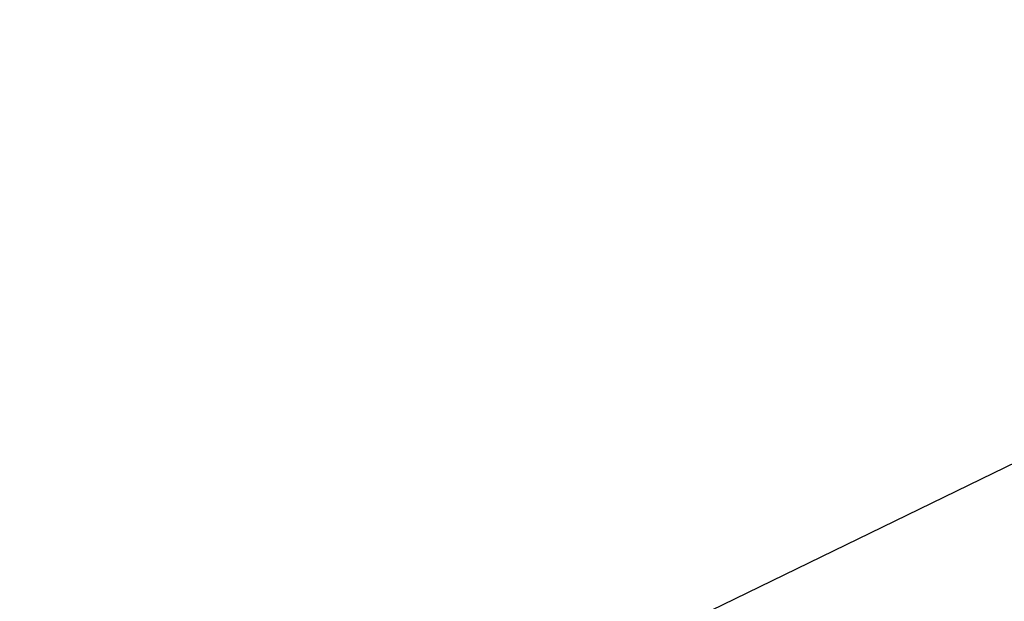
# Model space of a CAD drawing. Header units: metres. Extents: x 157685 to 160831, y 403691 to 406312.
# Tile 24 of 134: x 158734 to 158785, y 404345 to 404375. Entities that reach past the tile are written whole.
import ezdxf

# ---------------------------------------------------------------- set-up
doc = ezdxf.new("R2010")
doc.units = ezdxf.units.M
doc.layers.get('Defpoints').update_dxf_attribs({"color": 171})
doc.layers.add('N-WE-VH-GESLOTENVERHARDING_ASFALT-A-200', color=253, linetype='Continuous', lineweight=18)
doc.layers.add('N-WE-VH-HALFVERHARDING_GRASBETONSTEEN-A-200', color=132, linetype='Continuous', lineweight=18)

msp = doc.modelspace()

# ---------------------------------------------------------------- hatches: boundary and pattern name
at = {"layer": 'N-WE-VH-GESLOTENVERHARDING_ASFALT-A-200', "true_color": 0xcf7363}
h = msp.add_hatch(dxfattribs=at)
h.set_pattern_fill('AVH-ASFALT-SO', color=23, scale=0.2, angle=90, pattern_type=2)
h.set_pattern_definition([(61.97232, (158667.01631, 404201.6964), (-0.17654414, 0.09397961), []), (121.97232, (158667.01631, 404201.6964), (-0.1696608, -0.1059019), [])])
edge = h.paths.add_edge_path()
edge.add_line((158670.594, 404104.047), (158673.489, 404104.146))
edge.add_line((158673.489, 404104.146), (158673.457, 404105.146))
edge.add_line((158673.457, 404105.146), (158673.349, 404115.148))
edge.add_line((158673.349, 404115.148), (158669.632, 404223.064))
edge.add_arc((158721.102, 404224.836), 51.5, 115.9167, 181.9723, ccw=False)
edge.add_line((158698.593, 404271.157), (158844.254, 404341.938))
edge.add_arc((158931.667, 404162.052), 200, 102.00331, 115.91665, ccw=False)
edge.add_line((158890.073, 404357.679), (158896.09, 404358.959))
edge.add_line((158896.09, 404358.959), (158896.134, 404362.546))
edge.add_line((158896.134, 404362.546), (158889.345, 404361.103))
edge.add_arc((158931.667, 404162.052), 203.5, 102.00331, 115.91665)
edge.add_line((158842.724, 404345.086), (158697.063, 404274.305))
edge.add_arc((158721.102, 404224.836), 55, 115.9167, 181.9723)
edge.add_line((158666.135, 404222.943), (158669.851, 404115.027))
edge.add_line((158669.851, 404115.027), (158670.558, 404105.046))
edge.add_line((158670.558, 404105.046), (158670.594, 404104.047))
at = {"layer": 'N-WE-VH-HALFVERHARDING_GRASBETONSTEEN-A-200'}
h = msp.add_hatch(dxfattribs=at)
h.set_pattern_fill('AVH-GRASBETONSTEEN_02-SO', color=256, scale=0.2, pattern_type=2)
h.set_pattern_definition([(45, (0, 0), (-0.19798989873, 0.19798989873), [0.14, -0.14]), (135, (0, 0), (-0.19798989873, -0.19798989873), [0.14, -0.14]), (45, (-0.099, 0.099), (-0.19798989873, 0.19798989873), [0.14, -0.14]), (135, (0.099, 0.099), (-0.19798989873, -0.19798989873), [0.14, -0.14])])
h.paths.add_polyline_path([(158789.505, 404322.548), (158789.243, 404323.088), (158769.605, 404313.676), (158769.784, 404313.096)])
edge = h.paths.add_edge_path()
edge.add_line((158810.299, 404333.179), (158810.017, 404332.378))
edge.add_line((158810.017, 404332.378), (158844.81, 404349.054))
edge.add_arc((158929.909, 404171.493), 196.9, 102.00331, 115.60693, ccw=False)
edge.add_line((158888.96, 404364.088), (158894.255, 404365.214))
edge.add_line((158894.255, 404365.214), (158894.13, 404365.801))
edge.add_line((158894.13, 404365.801), (158888.835, 404364.675))
edge.add_arc((158929.909, 404171.493), 197.5, 102.00331, 115.60693)
edge.add_line((158844.551, 404349.595), (158810.299, 404333.179))
h.paths.add_polyline_path([(158805.382, 404330.157), (158804.582, 404330.439), (158792.399, 404324.6), (158792.654, 404324.077), (158792.662, 404324.061)])

# ---------------------------------------------------------------- linework, layer by layer
at = {"layer": 'Defpoints'}
msp.add_lwpolyline([(158681.467, 404243.887), (158855.92, 404328.707), (158833.22, 404375.396), (158658.767, 404290.576)], close=True, dxfattribs=at)

doc.saveas('drawing.dxf')
